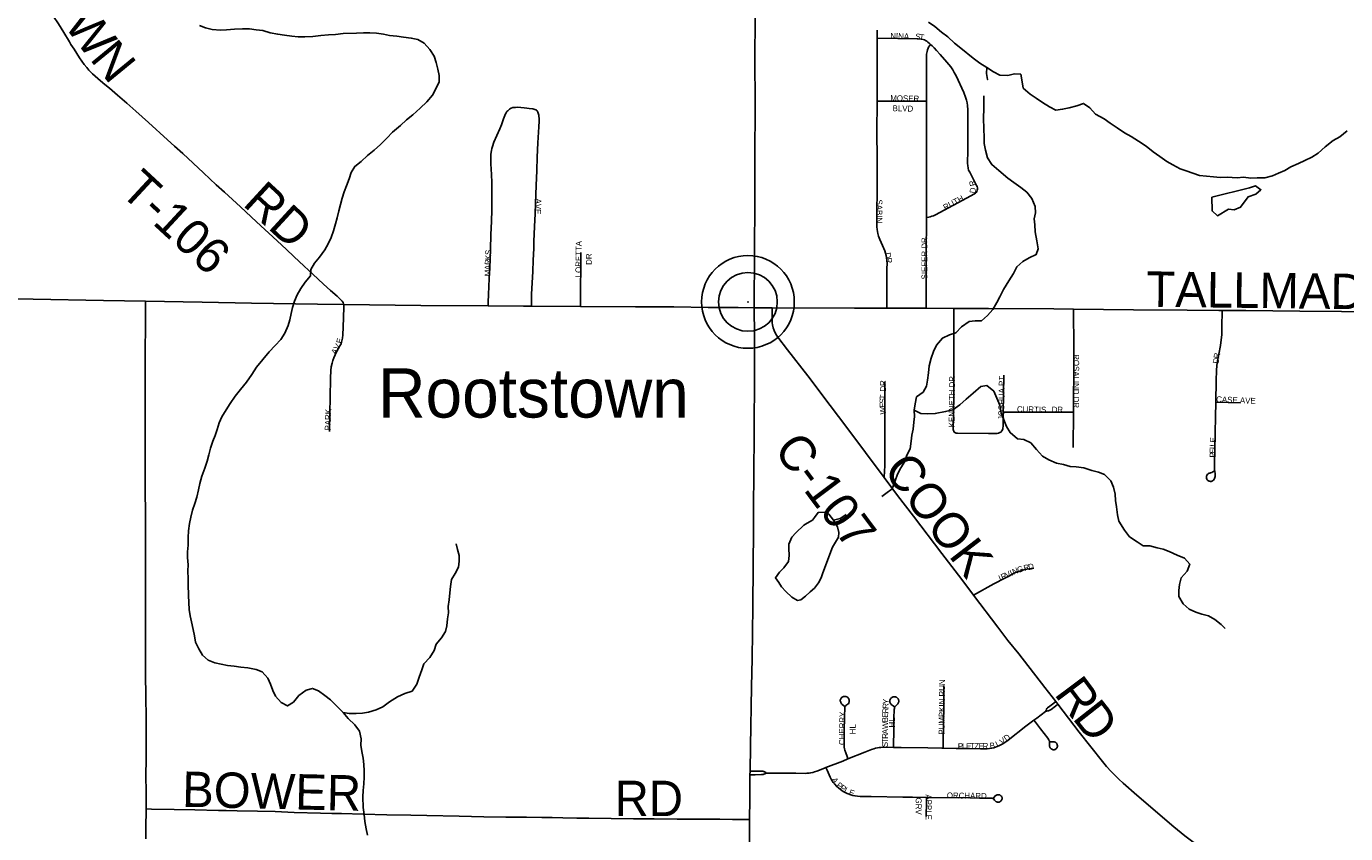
# Model space of a CAD drawing. Header units: feet. Extents: x 2113747 to 2516209, y 960708 to 1356798.
# Tile 92 of 206: x 2309021 to 2320205, y 1126942 to 1133783. Entities that reach past the tile are written whole.
import ezdxf

# ---------------------------------------------------------------- set-up
doc = ezdxf.new("R2010")
doc.units = ezdxf.units.FT
doc.header["$LTSCALE"] = 50
doc.header["$MEASUREMENT"] = 0
for name, color, linetype in [('0_Xref', 7, 'Continuous'), ('GM_X_County_Road', 3, 'Continuous'), ('GM_X_County_Road_Text', 3, 'Continuous'), ('GM_X_Minor_Lake', 5, 'Continuous'), ('GM_X_Minor_River', 5, 'Continuous'), ('GM_X_State_Route', 1, 'Continuous'), ('GM_X_Township_Road', 4, 'Continuous'), ('GM_X_Township_Road_Text', 4, 'Continuous'), ('GM_X_Township_Subdivision', 4, 'Continuous'), ('GM_X_Township_Subdivision_Text', 4, 'Continuous'), ('GM_X_Unincorporated', 1, 'Continuous'), ('GM_X_Unincorporated_Location', 2, 'Continuous'), ('GM_X_Unincorporated_Text', 251, 'Continuous')]:
    doc.layers.add(name, color=color, linetype=linetype)
doc.styles.add('Styledgn030', font='dgn030.shx')

# ---------------------------------------------------------------- blocks, each defined once
blk = doc.blocks.new('Unicorp14')
at = {"layer": 'GM_X_Unincorporated'}
for radius in [393, 249]:
    blk.add_circle((0, 0), radius, dxfattribs=at)
blk = doc.blocks.new('POR')
at = {"layer": 'GM_X_County_Road', "flags": 128}
for points in [[(2307600, 1131495), (2308019, 1131487), (2308236, 1131485), (2309078, 1131470), (2309675, 1131459), (2310030, 1131454)], [(2310030, 1131454), (2310511, 1131446), (2310928, 1131437), (2311488, 1131429), (2311712, 1131426)], [(2311712, 1131426), (2312366, 1131417), (2312935, 1131414)], [(2312935, 1131414), (2313235, 1131412), (2313303, 1131412)], [(2313303, 1131412), (2313719, 1131410)], [(2313719, 1131410), (2314186, 1131407)], [(2314186, 1131407), (2314510, 1131405), (2314801, 1131402), (2314969, 1131401)], [(2314969, 1131401), (2315054, 1131401), (2315192, 1131399)], [(2315192, 1131399), (2315342, 1131398), (2315343, 1131398)], [(2315343, 1131398), (2315342, 1131321), (2315344, 1131272), (2315346, 1131253), (2315352, 1131228), (2315359, 1131206), (2315368, 1131186), (2315379, 1131167), (2315392, 1131149), (2315474, 1131042), (2315645, 1130822), (2315834, 1130570), (2315975, 1130384), (2316293, 1129961)], [(2315343, 1131398), (2316042, 1131395), (2316314, 1131394)], [(2316314, 1131394), (2316650, 1131394)], [(2316650, 1131394), (2316884, 1131393)], [(2316884, 1131393), (2317177, 1131392), (2317732, 1131388), (2317897, 1131387)], [(2317897, 1131387), (2318406, 1131382), (2318862, 1131378), (2319131, 1131376), (2319158, 1131376)], [(2319158, 1131376), (2319358, 1131374), (2319818, 1131369), (2320169, 1131367), (2320552, 1131362), (2320772, 1131359), (2320828, 1131359)], [(2316293, 1129961), (2316406, 1129808), (2316541, 1129631), (2316783, 1129316), (2316950, 1129095), (2317051, 1128963)], [(2317051, 1128963), (2317255, 1128692), (2317342, 1128579), (2317435, 1128465), (2317656, 1128180), (2317748, 1128060)], [(2317748, 1128060), (2317765, 1128038)], [(2317765, 1128038), (2317946, 1127802), (2318143, 1127553), (2318179, 1127510), (2318216, 1127469), (2318262, 1127422), (2318283, 1127402), (2318320, 1127370), (2318436, 1127268), (2318748, 1127000), (2318842, 1126923), (2318997, 1126807), (2319167, 1126684), (2319236, 1126635), (2319466, 1126491), (2319520, 1126459), (2319659, 1126373), (2319811, 1126282), (2320166, 1126069), (2320439, 1125905), (2320827, 1125672), (2320987, 1125575), (2321133, 1125487), (2321247, 1125419)]]:
    blk.add_lwpolyline(points, dxfattribs=at)
at = {"layer": 'GM_X_Minor_Lake'}
for p, q in [((2319389, 1132415), (2319072, 1132337)), ((2315772, 1129151), (2315854, 1129370))]:
    blk.add_line(p, q, dxfattribs=at)
at = {"layer": 'GM_X_Minor_Lake', "flags": 128}
for points in [[(2319072, 1132337), (2319073, 1132219), (2319120, 1132179), (2319213, 1132234), (2319261, 1132229), (2319315, 1132252), (2319378, 1132339), (2319445, 1132360), (2319487, 1132398), (2319442, 1132432), (2319389, 1132415)], [(2315854, 1129370), (2315873, 1129399), (2315905, 1129453), (2315908, 1129495), (2315898, 1129541), (2315863, 1129599), (2315824, 1129649), (2315790, 1129666), (2315732, 1129662), (2315703, 1129621), (2315685, 1129597), (2315639, 1129572), (2315613, 1129556), (2315544, 1129491), (2315511, 1129454), (2315485, 1129396), (2315484, 1129358), (2315488, 1129298), (2315483, 1129249), (2315442, 1129193), (2315406, 1129158), (2315371, 1129110), (2315399, 1129070), (2315422, 1129034), (2315458, 1128994), (2315509, 1128945), (2315559, 1128918), (2315587, 1128924), (2315625, 1128954), (2315666, 1128991), (2315702, 1129022), (2315737, 1129068), (2315759, 1129109), (2315772, 1129151)]]:
    blk.add_lwpolyline(points, dxfattribs=at)
at = {"layer": 'GM_X_Minor_River', "flags": 128}
for points in [[(2316670, 1133819), (2316721, 1133782), (2316779, 1133734), (2316832, 1133695), (2316890, 1133641), (2316943, 1133598), (2317048, 1133515), (2317104, 1133471), (2317163, 1133434), (2317219, 1133399), (2317273, 1133369), (2317341, 1133368), (2317397, 1133381), (2317451, 1133378), (2317464, 1133312), (2317471, 1133261), (2317531, 1133208), (2317582, 1133175), (2317634, 1133139), (2317695, 1133100), (2317747, 1133072), (2317805, 1133081), (2317861, 1133094), (2317925, 1133111), (2317984, 1133130), (2318037, 1133092), (2318083, 1133038), (2318158, 1132999), (2318210, 1132964), (2318267, 1132924), (2318331, 1132881), (2318388, 1132850), (2318448, 1132810), (2318513, 1132767), (2318573, 1132720), (2318630, 1132680), (2318688, 1132637), (2318740, 1132609)], [(2310487, 1133790), (2310538, 1133772), (2310596, 1133756), (2310666, 1133750), (2310718, 1133753), (2310786, 1133759), (2310852, 1133763), (2310912, 1133763), (2310968, 1133755), (2311026, 1133747), (2311088, 1133729), (2311152, 1133717), (2311208, 1133708), (2311270, 1133700), (2311324, 1133694), (2311380, 1133694), (2311450, 1133698), (2311518, 1133706), (2311582, 1133712), (2311640, 1133714), (2311706, 1133723), (2311818, 1133727), (2311880, 1133729), (2311932, 1133729), (2311988, 1133725), (2312048, 1133717), (2312098, 1133707), (2312162, 1133700), (2312218, 1133692), (2312284, 1133684), (2312340, 1133672), (2312394, 1133642), (2312442, 1133588), (2312478, 1133532), (2312496, 1133476), (2312508, 1133422), (2312519, 1133366), (2312519, 1133312), (2312493, 1133253), (2312463, 1133199), (2312415, 1133145), (2312359, 1133089), (2312297, 1133035), (2312243, 1132990), (2312191, 1132944), (2312124, 1132888), (2312076, 1132836), (2312022, 1132781), (2311968, 1132735), (2311912, 1132689), (2311860, 1132639), (2311806, 1132597), (2311774, 1132544), (2311756, 1132490), (2311736, 1132432), (2311715, 1132380), (2311699, 1132326), (2311685, 1132274), (2311671, 1132219), (2311655, 1132161), (2311641, 1132109), (2311623, 1132051), (2311605, 1131995), (2311580, 1131939), (2311552, 1131889), (2311506, 1131828), (2311464, 1131776), (2311432, 1131724), (2311430, 1131668), (2311384, 1131614), (2311348, 1131563), (2311316, 1131509), (2311293, 1131455), (2311277, 1131401), (2311265, 1131349), (2311255, 1131297), (2311241, 1131247), (2311213, 1131184), (2311177, 1131130)], [(2317163, 1133434), (2317161, 1133384), (2317170, 1133332), (2317170, 1133334)], [(2318740, 1132609), (2318803, 1132576), (2318853, 1132559), (2318909, 1132539), (2318967, 1132520), (2319026, 1132513), (2319086, 1132508), (2319140, 1132502), (2319202, 1132505), (2319284, 1132500), (2319338, 1132505), (2319402, 1132497), (2319454, 1132500), (2319520, 1132501), (2319585, 1132516), (2319637, 1132540), (2319689, 1132561), (2319741, 1132592), (2319804, 1132621), (2319860, 1132646), (2319918, 1132674), (2319971, 1132709), (2320032, 1132762), (2320098, 1132817), (2320155, 1132848), (2320217, 1132897)], [(2317138, 1133195), (2317138, 1133139), (2317137, 1133077), (2317136, 1133017), (2317137, 1132904), (2317140, 1132852), (2317140, 1132792), (2317153, 1132734), (2317168, 1132670), (2317205, 1132612), (2317265, 1132561), (2317342, 1132498), (2317392, 1132460), (2317451, 1132419), (2317501, 1132377), (2317546, 1132324), (2317573, 1132256), (2317575, 1132204), (2317564, 1132152), (2317571, 1132101), (2317573, 1132043), (2317588, 1131965), (2317599, 1131899), (2317582, 1131849), (2317522, 1131822), (2317468, 1131791), (2317417, 1131745), (2317388, 1131690), (2317350, 1131627), (2317305, 1131553), (2317274, 1131492), (2317249, 1131442), (2317213, 1131385), (2317170, 1131332), (2317118, 1131288), (2317064, 1131287), (2317013, 1131282), (2316949, 1131237), (2316900, 1131185), (2316846, 1131168), (2316786, 1131141), (2316737, 1131082), (2316710, 1131028), (2316690, 1130971), (2316675, 1130905), (2316670, 1130847), (2316661, 1130786), (2316653, 1130734), (2316622, 1130682), (2316568, 1130643), (2316555, 1130585), (2316548, 1130530), (2316550, 1130478), (2316543, 1130428), (2316540, 1130370), (2316528, 1130320), (2316523, 1130267), (2316514, 1130203), (2316486, 1130148), (2316469, 1130096), (2316435, 1130042), (2316406, 1129987), (2316385, 1129933), (2316360, 1129864), (2316308, 1129823), (2316274, 1129799)], [(2311177, 1131130), (2311131, 1131080), (2311079, 1131024), (2311024, 1130961), (2310972, 1130895), (2310932, 1130833), (2310888, 1130769), (2310836, 1130707), (2310790, 1130650), (2310748, 1130588), (2310714, 1130532), (2310679, 1130474), (2310655, 1130422), (2310639, 1130367), (2310621, 1130317), (2310601, 1130267), (2310583, 1130209), (2310567, 1130151), (2310553, 1130097), (2310533, 1130039), (2310508, 1129970), (2310492, 1129908), (2310480, 1129856), (2310466, 1129792), (2310448, 1129740), (2310428, 1129682), (2310414, 1129625), (2310404, 1129571), (2310395, 1129507), (2310393, 1129451), (2310393, 1129387), (2310387, 1129331), (2310387, 1129281), (2310391, 1129221), (2310389, 1129168), (2310391, 1129102), (2310392, 1129052), (2310394, 1128960), (2310402, 1128840), (2310410, 1128788), (2310420, 1128738), (2310434, 1128671), (2310446, 1128617), (2310455, 1128563), (2310483, 1128507), (2310513, 1128453), (2310563, 1128411), (2310617, 1128389), (2310673, 1128377), (2310725, 1128367), (2310781, 1128360), (2310839, 1128352), (2310899, 1128346), (2310969, 1128334), (2311019, 1128312), (2311069, 1128260), (2311089, 1128208), (2311110, 1128156), (2311134, 1128106), (2311182, 1128054), (2311234, 1128024), (2311286, 1128056), (2311330, 1128112), (2311392, 1128157), (2311446, 1128173), (2311496, 1128151), (2311550, 1128113), (2311600, 1128075), (2311706, 1127969), (2311750, 1127917), (2311804, 1127863), (2311846, 1127811), (2311858, 1127745), (2311857, 1127691), (2311865, 1127638), (2311875, 1127582), (2311881, 1127528), (2311885, 1127474), (2311883, 1127420), (2311881, 1127364), (2311877, 1127306), (2311874, 1127254), (2311876, 1127162), (2311884, 1127103), (2311890, 1127045), (2311902, 1126981), (2311912, 1126929)], [(2316548, 1130530), (2316604, 1130501), (2316662, 1130500), (2316726, 1130502), (2316814, 1130518), (2316876, 1130532), (2316935, 1130575), (2316988, 1130624), (2317048, 1130675), (2317111, 1130732), (2317163, 1130739), (2317222, 1130691), (2317248, 1130633), (2317273, 1130572), (2317284, 1130505), (2317306, 1130450), (2317329, 1130392), (2317360, 1130340), (2317424, 1130289), (2317478, 1130281), (2317535, 1130254), (2317585, 1130196), (2317636, 1130141), (2317689, 1130109), (2317753, 1130082), (2317813, 1130069), (2317871, 1130054), (2317921, 1130050), (2317985, 1130041), (2318054, 1130020), (2318110, 1130004), (2318160, 1129985), (2318215, 1129933), (2318237, 1129878), (2318252, 1129818), (2318255, 1129766), (2318261, 1129711), (2318272, 1129643), (2318283, 1129591), (2318330, 1129514), (2318374, 1129456), (2318437, 1129415), (2318489, 1129381), (2318545, 1129380), (2318607, 1129365), (2318659, 1129353), (2318710, 1129334), (2318776, 1129301), (2318838, 1129277), (2318883, 1129224), (2318862, 1129167), (2318810, 1129109), (2318797, 1129054), (2318792, 1129002), (2318790, 1128950), (2318827, 1128888), (2318878, 1128845), (2318934, 1128819), (2318986, 1128802), (2319042, 1128787), (2319097, 1128757), (2319151, 1128714), (2319183, 1128680)], [(2315972, 1129647), (2315921, 1129612), (2315864, 1129597)], [(2311706, 1127969), (2311758, 1127961), (2311816, 1127959), (2311870, 1127963), (2311922, 1127971), (2311986, 1127991), (2312044, 1128016), (2312100, 1128058), (2312166, 1128100), (2312230, 1128128), (2312290, 1128150), (2312332, 1128209), (2312351, 1128269), (2312373, 1128329), (2312389, 1128381), (2312441, 1128435), (2312477, 1128494), (2312495, 1128548), (2312541, 1128600), (2312575, 1128654), (2312585, 1128704), (2312592, 1128762), (2312598, 1128814), (2312596, 1128867), (2312606, 1128923), (2312612, 1128983), (2312616, 1129035), (2312624, 1129095), (2312656, 1129145), (2312683, 1129199), (2312689, 1129250), (2312689, 1129300), (2312677, 1129350), (2312665, 1129398)]]:
    blk.add_lwpolyline(points, dxfattribs=at)
at = {"layer": 'GM_X_State_Route', "flags": 128}
for points in [[(2315192, 1131399), (2315193, 1131873), (2315195, 1132297), (2315196, 1132645), (2315198, 1133140), (2315197, 1133498), (2315198, 1133859), (2315198, 1133925), (2315194, 1134024), (2315187, 1134151), (2315178, 1134388)], [(2315186, 1129753), (2315187, 1129945), (2315193, 1130805), (2315193, 1131163), (2315192, 1131399)], [(2315125, 1123897), (2315126, 1123966), (2315129, 1124227), (2315129, 1124568), (2315133, 1124854), (2315138, 1125251), (2315142, 1125654), (2315145, 1126031), (2315150, 1126697), (2315152, 1127062), (2315154, 1127235), (2315155, 1127422), (2315155, 1127440), (2315156, 1127472), (2315159, 1127684), (2315169, 1128186), (2315173, 1128426), (2315178, 1128866), (2315183, 1129207), (2315184, 1129515), (2315186, 1129753)]]:
    blk.add_lwpolyline(points, dxfattribs=at)
at = {"layer": 'GM_X_Township_Road', "flags": 128}
for points in [[(2309398, 1133631), (2309385, 1133652), (2309337, 1133731), (2309292, 1133805), (2309252, 1133868), (2309234, 1133895)], [(2311712, 1131426), (2311709, 1131433), (2311705, 1131442), (2311698, 1131453), (2311689, 1131463), (2311655, 1131496), (2311599, 1131546), (2311540, 1131599), (2311448, 1131683), (2311376, 1131751), (2311288, 1131833), (2311225, 1131891), (2311146, 1131965), (2310971, 1132128), (2310836, 1132253), (2310701, 1132377), (2310630, 1132441), (2310522, 1132542), (2310347, 1132705), (2310276, 1132769), (2310218, 1132822), (2310056, 1132970), (2309950, 1133064), (2309871, 1133132), (2309792, 1133201), (2309725, 1133259), (2309686, 1133291), (2309649, 1133321), (2309604, 1133360), (2309581, 1133382), (2309551, 1133411), (2309532, 1133434), (2309512, 1133461), (2309472, 1133518), (2309425, 1133589), (2309398, 1133631)], [(2310029, 1129907), (2310028, 1129988), (2310028, 1130106), (2310028, 1130290), (2310028, 1130428), (2310028, 1130700), (2310028, 1130822), (2310029, 1130904), (2310029, 1131024), (2310030, 1131251), (2310030, 1131333), (2310030, 1131429), (2310030, 1131454)], [(2310030, 1129384), (2310030, 1129447), (2310030, 1129658), (2310029, 1129847), (2310029, 1129907)], [(2310035, 1127653), (2310036, 1127714), (2310035, 1127927), (2310034, 1128101), (2310032, 1128295), (2310031, 1128512), (2310030, 1128695), (2310030, 1128814), (2310030, 1128918), (2310030, 1129056), (2310030, 1129164), (2310030, 1129302), (2310030, 1129384)], [(2310036, 1127151), (2310035, 1127244), (2310035, 1127324), (2310034, 1127403), (2310035, 1127603), (2310035, 1127653)], [(2310033, 1126897), (2310034, 1127008), (2310036, 1127130), (2310036, 1127151)], [(2310036, 1127151), (2310082, 1127150), (2310275, 1127146), (2310449, 1127142), (2310649, 1127138), (2310715, 1127137), (2310808, 1127136), (2310979, 1127132), (2311129, 1127129), (2311291, 1127122), (2311514, 1127116), (2311611, 1127113), (2311692, 1127111), (2311877, 1127107), (2312077, 1127102), (2312280, 1127099), (2312415, 1127095), (2312689, 1127089), (2312900, 1127085), (2313084, 1127081), (2313182, 1127080), (2313260, 1127080), (2313390, 1127078), (2313479, 1127077), (2313568, 1127076), (2313688, 1127074), (2313789, 1127073), (2313977, 1127070), (2314167, 1127067), (2314344, 1127068), (2314537, 1127065), (2314686, 1127064), (2314802, 1127064), (2314899, 1127063), (2315007, 1127062), (2315085, 1127062), (2315138, 1127062), (2315152, 1127062)]]:
    blk.add_lwpolyline(points, dxfattribs=at)
at = {"layer": 'GM_X_Township_Subdivision', "flags": 128}
for points in [[(2316233, 1133682), (2316233, 1133750)], [(2316234, 1133150), (2316234, 1133513), (2316233, 1133682)], [(2316233, 1133682), (2316582, 1133677), (2316607, 1133676), (2316623, 1133673), (2316635, 1133669), (2316644, 1133664), (2316654, 1133658), (2316664, 1133650), (2316674, 1133641), (2316686, 1133631)], [(2316651, 1133149), (2316651, 1133394), (2316651, 1133513), (2316652, 1133549), (2316656, 1133569), (2316660, 1133585), (2316666, 1133599), (2316670, 1133608), (2316677, 1133619), (2316686, 1133631)], [(2316651, 1132163), (2316671, 1132166), (2316684, 1132170), (2316698, 1132174), (2316710, 1132178), (2316728, 1132186), (2316992, 1132326), (2317058, 1132363), (2317067, 1132369), (2317072, 1132375), (2317078, 1132384), (2317082, 1132394), (2317084, 1132405), (2317083, 1132415), (2317080, 1132426), (2317076, 1132434), (2317018, 1132547), (2317009, 1132566), (2317005, 1132581), (2317001, 1132603), (2317000, 1132622), (2317001, 1132734), (2317001, 1133076), (2317000, 1133112), (2316997, 1133135), (2316992, 1133158), (2316983, 1133184), (2316967, 1133223), (2316902, 1133363), (2316887, 1133393), (2316874, 1133415), (2316857, 1133440), (2316825, 1133479), (2316768, 1133546), (2316737, 1133580), (2316717, 1133601), (2316699, 1133619), (2316686, 1133631)], [(2312935, 1131414), (2312936, 1131444), (2312939, 1131515), (2312941, 1131575), (2312944, 1131650), (2312949, 1131735), (2312954, 1131896), (2312958, 1132016), (2312964, 1132131), (2312966, 1132226), (2312967, 1132348), (2312966, 1132460), (2312964, 1132527), (2312961, 1132574), (2312959, 1132619), (2312957, 1132664), (2312957, 1132681), (2312958, 1132697), (2312960, 1132717), (2312963, 1132732), (2312967, 1132749), (2312971, 1132766), (2312985, 1132803), (2313034, 1132914), (2313049, 1132950), (2313066, 1133000), (2313077, 1133029), (2313083, 1133042), (2313087, 1133050), (2313094, 1133061), (2313101, 1133068), (2313110, 1133077), (2313116, 1133082), (2313125, 1133088), (2313132, 1133091), (2313145, 1133095), (2313155, 1133096), (2313166, 1133097), (2313183, 1133098), (2313213, 1133096), (2313241, 1133093), (2313263, 1133091), (2313284, 1133088), (2313313, 1133084), (2313324, 1133081), (2313331, 1133078), (2313339, 1133075), (2313345, 1133072), (2313350, 1133067), (2313354, 1133061), (2313357, 1133056), (2313360, 1133049), (2313363, 1133040), (2313365, 1133030), (2313366, 1133022), (2313367, 1133002), (2313367, 1132979), (2313365, 1132931), (2313358, 1132795), (2313352, 1132674), (2313349, 1132561), (2313342, 1132435), (2313336, 1132283), (2313333, 1132195), (2313329, 1132087), (2313323, 1131959), (2313322, 1131901), (2313318, 1131803), (2313313, 1131705), (2313304, 1131514), (2313303, 1131433), (2313303, 1131412)], [(2316316, 1131732), (2316317, 1131773), (2316315, 1131799), (2316313, 1131821), (2316310, 1131840), (2316305, 1131862), (2316298, 1131880), (2316278, 1131925), (2316256, 1131976), (2316245, 1132004), (2316239, 1132027), (2316236, 1132045), (2316234, 1132063), (2316232, 1132085), (2316231, 1132105), (2316234, 1132495), (2316234, 1132666), (2316232, 1132885), (2316234, 1133150)], [(2316234, 1133150), (2316651, 1133149)], [(2316651, 1132163), (2316652, 1132405), (2316651, 1133014), (2316651, 1133149)], [(2316650, 1131394), (2316650, 1131841), (2316651, 1132163)], [(2313719, 1131410), (2313719, 1131427), (2313719, 1131518), (2313719, 1131609), (2313720, 1131694), (2313720, 1131817), (2313720, 1131867)], [(2316314, 1131394), (2316316, 1131732)], [(2311590, 1130351), (2311593, 1130508), (2311595, 1130637), (2311598, 1130803), (2311602, 1130867), (2311606, 1130898), (2311612, 1130929), (2311618, 1130952), (2311627, 1130975), (2311639, 1130999), (2311651, 1131025), (2311679, 1131075), (2311688, 1131094), (2311693, 1131107), (2311696, 1131118), (2311700, 1131142), (2311703, 1131169), (2311707, 1131234), (2311711, 1131402), (2311712, 1131426)], [(2316885, 1130345), (2316882, 1130352), (2316880, 1130358), (2316878, 1130367), (2316877, 1130374), (2316882, 1130680), (2316884, 1131073), (2316884, 1131393)], [(2317899, 1130514), (2317900, 1130960), (2317900, 1131052), (2317897, 1131387)], [(2319104, 1130599), (2319108, 1130782), (2319111, 1130867), (2319114, 1130909), (2319119, 1130948), (2319130, 1131006), (2319145, 1131080), (2319151, 1131128), (2319154, 1131168), (2319156, 1131234), (2319158, 1131376)], [(2317303, 1130515), (2317306, 1130828)], [(2316298, 1130536), (2316298, 1130623), (2316299, 1130768)], [(2319092, 1130017), (2319086, 1130012), (2319078, 1130007), (2319070, 1130003), (2319060, 1130000), (2319053, 1129998), (2319048, 1129997), (2319042, 1129994), (2319036, 1129989), (2319031, 1129984), (2319027, 1129977), (2319025, 1129970), (2319024, 1129962), (2319025, 1129955), (2319028, 1129947), (2319032, 1129941), (2319037, 1129935), (2319043, 1129931), (2319048, 1129929), (2319054, 1129928), (2319060, 1129927), (2319065, 1129927), (2319070, 1129929), (2319075, 1129931), (2319079, 1129933), (2319085, 1129938), (2319090, 1129945), (2319094, 1129951), (2319097, 1129959), (2319098, 1129967), (2319099, 1129974), (2319099, 1129981), (2319098, 1129995), (2319093, 1130027), (2319092, 1130043), (2319092, 1130060), (2319096, 1130214), (2319104, 1130599)], [(2319104, 1130599), (2319314, 1130592)], [(2316293, 1129961), (2316297, 1130017), (2316299, 1130055), (2316299, 1130081), (2316299, 1130398), (2316299, 1130437), (2316298, 1130536)], [(2317281, 1130344), (2317290, 1130355), (2317295, 1130363), (2317298, 1130371), (2317300, 1130381), (2317301, 1130392), (2317303, 1130515)], [(2317303, 1130515), (2317899, 1130514)], [(2317895, 1130213), (2317899, 1130514)], [(2316885, 1130345), (2316892, 1130341), (2316902, 1130337), (2316914, 1130336), (2317178, 1130333), (2317233, 1130332), (2317243, 1130332), (2317251, 1130333), (2317263, 1130336), (2317272, 1130340), (2317281, 1130344)], [(2317051, 1128963), (2317223, 1129058), (2317316, 1129108), (2317349, 1129125), (2317395, 1129148), (2317421, 1129159), (2317433, 1129163), (2317443, 1129167), (2317456, 1129171), (2317487, 1129179), (2317520, 1129186), (2317539, 1129189), (2317550, 1129190), (2317563, 1129191)], [(2316794, 1127666), (2316794, 1127712), (2316798, 1128028), (2316800, 1128198)], [(2315985, 1127575), (2315979, 1127594), (2315967, 1127626), (2315960, 1127648), (2315957, 1127661), (2315955, 1127673), (2315954, 1127694), (2315954, 1127722), (2315953, 1127815), (2315956, 1127933), (2315958, 1128008), (2315959, 1128013), (2315960, 1128018), (2315961, 1128020), (2315962, 1128022), (2315967, 1128026), (2315971, 1128029), (2315977, 1128033), (2315983, 1128038), (2315989, 1128043), (2315992, 1128048), (2315993, 1128052), (2315995, 1128056), (2315996, 1128061), (2315996, 1128066), (2315996, 1128071), (2315995, 1128076), (2315994, 1128081), (2315992, 1128086), (2315989, 1128090), (2315986, 1128093), (2315982, 1128097), (2315979, 1128100), (2315974, 1128102), (2315970, 1128104), (2315965, 1128105), (2315960, 1128105), (2315955, 1128105), (2315950, 1128105), (2315945, 1128103), (2315941, 1128101), (2315937, 1128099), (2315933, 1128096), (2315929, 1128092), (2315927, 1128088), (2315924, 1128084), (2315922, 1128079), (2315921, 1128074), (2315921, 1128070), (2315921, 1128065), (2315922, 1128060), (2315924, 1128055), (2315926, 1128051), (2315928, 1128047), (2315932, 1128042), (2315937, 1128037), (2315960, 1128020)], [(2316372, 1127672), (2316373, 1127718), (2316375, 1127787), (2316376, 1127921), (2316378, 1127993), (2316379, 1128003), (2316379, 1128007), (2316381, 1128011), (2316383, 1128015), (2316388, 1128021), (2316397, 1128029), (2316405, 1128038), (2316409, 1128042), (2316412, 1128046), (2316414, 1128050), (2316415, 1128055), (2316416, 1128059), (2316416, 1128064), (2316416, 1128069), (2316415, 1128074), (2316413, 1128079), (2316411, 1128083), (2316408, 1128087), (2316405, 1128091), (2316401, 1128094), (2316397, 1128097), (2316393, 1128099), (2316389, 1128101), (2316383, 1128102), (2316378, 1128102), (2316373, 1128101), (2316369, 1128100), (2316364, 1128098), (2316360, 1128096), (2316356, 1128094), (2316351, 1128090), (2316349, 1128087), (2316346, 1128083), (2316344, 1128078), (2316342, 1128074), (2316341, 1128069), (2316341, 1128064), (2316341, 1128059), (2316342, 1128055), (2316344, 1128049), (2316346, 1128045), (2316349, 1128041), (2316353, 1128036), (2316360, 1128030), (2316369, 1128024), (2316381, 1128016)], [(2317661, 1127978), (2317665, 1127986), (2317669, 1127996), (2317673, 1128002), (2317677, 1128007), (2317698, 1128023), (2317730, 1128047), (2317748, 1128060)], [(2317661, 1127978), (2317679, 1127981), (2317686, 1127983), (2317696, 1127987), (2317708, 1127995), (2317744, 1128022), (2317765, 1128038)], [(2317563, 1127903), (2317588, 1127921), (2317661, 1127978)], [(2316794, 1127666), (2316903, 1127663), (2317017, 1127662), (2317109, 1127661), (2317148, 1127661), (2317167, 1127661), (2317187, 1127664), (2317205, 1127666), (2317222, 1127670), (2317237, 1127675), (2317251, 1127680), (2317265, 1127685), (2317275, 1127690), (2317293, 1127700), (2317307, 1127709), (2317344, 1127735), (2317494, 1127851), (2317563, 1127903)], [(2317697, 1127719), (2317711, 1127720), (2317718, 1127720), (2317725, 1127720), (2317731, 1127720), (2317737, 1127719), (2317740, 1127717), (2317744, 1127716), (2317748, 1127714), (2317752, 1127711), (2317755, 1127707), (2317757, 1127703), (2317759, 1127698), (2317760, 1127693), (2317761, 1127685), (2317761, 1127679), (2317760, 1127673), (2317758, 1127669), (2317755, 1127665), (2317752, 1127662), (2317748, 1127658), (2317743, 1127656), (2317739, 1127654), (2317734, 1127653), (2317729, 1127653), (2317725, 1127653), (2317720, 1127655), (2317713, 1127657), (2317708, 1127661), (2317705, 1127664), (2317701, 1127668), (2317698, 1127673), (2317696, 1127677), (2317695, 1127681), (2317694, 1127686), (2317693, 1127703), (2317694, 1127714), (2317694, 1127722), (2317693, 1127729), (2317690, 1127735), (2317687, 1127741), (2317679, 1127751), (2317619, 1127830), (2317576, 1127886), (2317563, 1127903)], [(2315799, 1127501), (2315941, 1127557), (2315985, 1127575)], [(2315985, 1127575), (2316130, 1127633), (2316185, 1127654), (2316204, 1127661), (2316220, 1127665), (2316236, 1127668), (2316251, 1127671), (2316265, 1127672), (2316283, 1127673), (2316372, 1127672)], [(2316372, 1127672), (2316437, 1127671), (2316663, 1127669), (2316781, 1127667), (2316794, 1127666)], [(2315156, 1127472), (2315200, 1127471), (2315257, 1127471), (2315264, 1127470), (2315270, 1127469), (2315275, 1127467), (2315279, 1127465), (2315284, 1127463), (2315289, 1127459), (2315294, 1127455)], [(2315294, 1127455), (2315320, 1127455), (2315403, 1127455), (2315543, 1127453), (2315624, 1127452), (2315638, 1127453), (2315655, 1127454), (2315670, 1127457), (2315687, 1127460), (2315703, 1127465), (2315721, 1127471), (2315786, 1127495), (2315799, 1127501)], [(2315799, 1127501), (2315809, 1127479), (2315835, 1127420), (2315843, 1127404), (2315851, 1127390), (2315861, 1127376), (2315871, 1127364), (2315892, 1127342), (2315906, 1127330), (2315922, 1127316), (2315934, 1127308), (2315946, 1127300), (2315961, 1127291), (2315978, 1127283), (2315996, 1127275), (2316010, 1127270), (2316026, 1127265), (2316046, 1127261), (2316066, 1127258), (2316089, 1127257), (2316110, 1127256), (2316182, 1127255), (2316451, 1127251), (2316533, 1127250), (2316653, 1127248)], [(2315155, 1127440), (2315200, 1127441), (2315253, 1127443), (2315260, 1127443), (2315267, 1127444), (2315274, 1127445), (2315281, 1127448), (2315287, 1127451), (2315294, 1127455)], [(2316650, 1127088), (2316652, 1127209), (2316653, 1127248)], [(2316653, 1127248), (2316667, 1127248), (2317022, 1127244), (2317101, 1127243), (2317180, 1127243), (2317202, 1127242), (2317208, 1127241), (2317214, 1127240), (2317219, 1127238), (2317222, 1127235), (2317228, 1127226), (2317232, 1127221), (2317237, 1127216), (2317242, 1127212), (2317248, 1127210), (2317253, 1127209), (2317258, 1127208), (2317263, 1127208), (2317267, 1127209), (2317272, 1127211), (2317276, 1127213), (2317280, 1127216), (2317284, 1127219), (2317287, 1127224), (2317290, 1127227), (2317291, 1127232), (2317292, 1127237), (2317293, 1127242), (2317292, 1127247), (2317291, 1127251), (2317289, 1127256), (2317286, 1127260), (2317283, 1127263), (2317279, 1127266), (2317274, 1127269), (2317270, 1127270), (2317265, 1127271), (2317260, 1127271), (2317256, 1127271), (2317251, 1127270), (2317245, 1127268), (2317240, 1127265), (2317235, 1127261), (2317227, 1127253), (2317217, 1127240)]]:
    blk.add_lwpolyline(points, dxfattribs=at)
at = {"layer": 'GM_X_Unincorporated_Location'}
blk.add_point((2315138, 1131448), dxfattribs=at)
at = {"color": 7, "linetype": 'Continuous', "lineweight": 0}
blk.add_blockref('Unicorp14', (2315138, 1131448), dxfattribs=at)
at = {"layer": 'GM_X_County_Road_Text', "char_height": 300, "attachment_point": 7, "line_spacing_factor": 0.8, "style": 'Styledgn030'}
for s, insert, rotation in [('{\\Fdgn000|c0;\\C256;TALLMADGE}', (2318514, 1131403), 359.3344), ('{\\Fdgn000|c0;\\C256;C-107}', (2315346, 1130193), 306.815), ('{\\Fdgn000|c0;\\C256;COOK}', (2316274, 1130019), 307.4964), ('{\\Fdgn000|c0;\\C256;R}', (2317728, 1128125), 306.8004), ('{\\Fdgn000|c0;\\C256;D}', (2317882, 1127920), 308.1996)]:
    blk.add_mtext(s, dxfattribs=dict(at, insert=insert, rotation=rotation))
at = {"layer": 'GM_X_Township_Road_Text', "char_height": 300, "attachment_point": 7, "line_spacing_factor": 0.8, "style": 'Styledgn030'}
for s, insert, rotation in [('{\\Fdgn000|c0;\\C256;W}', (2309332, 1133797), 306.9706), ('{\\Fdgn000|c0;\\C256;N}', (2309552, 1133506), 309.3543), ('{\\Fdgn000|c0;\\C256;T-106}', (2309801, 1132369), 317.1633), ('{\\Fdgn000|c0;\\C256;RD}', (2310846, 1132272), 317.4299), ('{\\Fdgn000|c0;\\C256;BOWER}', (2310339, 1127165), 358.6696), ('{\\Fdgn000|c0;\\C256;RD}', (2314008, 1127090), 0)]:
    blk.add_mtext(s, dxfattribs=dict(at, insert=insert, rotation=rotation))
at = {"layer": 'GM_X_Township_Subdivision_Text', "char_height": 50, "attachment_point": 7, "line_spacing_factor": 0.8, "style": 'Styledgn030'}
for s, insert, rotation in [('{\\Fdgn000|c0;\\C256;NINA}', (2316344, 1133678), 358.3645), ('{\\Fdgn000|c0;\\C256;S}', (2316555, 1133673), 354.6374), ('{\\Fdgn000|c0;\\C256;T}', (2316588, 1133670), 351.3868), ('{\\Fdgn000|c0;\\C256;MOSER}', (2316344, 1133150), 358.8072), ('{\\Fdgn000|c0;\\C256;BLVD}', (2316364, 1133065), 358.4935), ('{\\Fdgn000|c0;\\C256;R}', (2317071, 1132436), 102.879), ('{\\Fdgn000|c0;\\C256;D}', (2317065, 1132365), 80.3364), ('{\\Fdgn000|c0;\\C256;AVE}', (2313337, 1132325), 268.0264), ('{\\Fdgn000|c0;\\C256;SABIN}', (2316227, 1132316), 270), ('{\\Fdgn000|c0;\\C256;RUTH}', (2316810, 1132222), 28.6146), ('{\\Fdgn000|c0;\\C256;LORETTA}', (2313725, 1131656), 89.0891), ('{\\Fdgn000|c0;\\C256;SIEFER DR}', (2316660, 1131639), 90), ('{\\Fdgn000|c0;\\C256;K}', (2312959, 1131800), 86.5232), ('{\\Fdgn000|c0;\\C256;S}', (2312961, 1131844), 86.5313), ('{\\Fdgn000|c0;\\C256;DR}', (2313814, 1131762), 90), ('{\\Fdgn000|c0;\\C256;D}', (2316298, 1131862), 280.5942), ('{\\Fdgn000|c0;\\C256;M}', (2312955, 1131665), 89.9089), ('{\\Fdgn000|c0;\\C256;A}', (2312955, 1131717), 88.0326), ('{\\Fdgn000|c0;\\C256;R}', (2312956, 1131760), 86.5979), ('{\\Fdgn000|c0;\\C256;R}', (2316306, 1131820), 277.3058), ('{\\Fdgn000|c0;\\C256;A}', (2311643, 1130997), 59.591), ('{\\Fdgn000|c0;\\C256;V}', (2311665, 1131036), 59.9606), ('{\\Fdgn000|c0;\\C256;E}', (2311695, 1131092), 76.0336), ('{\\Fdgn000|c0;\\C256;ROSALIND DR}', (2317895, 1131005), 270), ('{\\Fdgn000|c0;\\C256;D}', (2319128, 1130923), 83.8915), ('{\\Fdgn000|c0;\\C256;R}', (2319133, 1130964), 78.6329), ('{\\Fdgn000|c0;\\C256;DR}', (2316308, 1130688), 90), ('{\\Fdgn000|c0;\\C256;KENNETH DR}', (2316889, 1130385), 89.3493), ('{\\Fdgn000|c0;\\C256;JOSHUA PT}', (2317311, 1130446), 89.2166), ('{\\Fdgn000|c0;\\C256;S}', (2316305, 1130587), 90.683), ('{\\Fdgn000|c0;\\C256;T}', (2316304, 1130619), 85.2953), ('{\\Fdgn000|c0;\\C256;CASE AVE}', (2319107, 1130598), 357.4377), ('{\\Fdgn000|c0;\\C256;PARK}', (2311600, 1130358), 88.4528), ('{\\Fdgn000|c0;\\C256;E}', (2316306, 1130552), 91.8582), ('{\\Fdgn000|c0;\\C256;W}', (2316308, 1130495), 91.8834), ('{\\Fdgn000|c0;\\C256;CURTIS}', (2317418, 1130514), 358.827), ('{\\Fdgn000|c0;\\C256;DR}', (2317713, 1130510), 0), ('{\\Fdgn000|c0;\\C256;L}', (2319103, 1130221), 87.3763), ('{\\Fdgn000|c0;\\C256;E}', (2319105, 1130255), 86.802), ('{\\Fdgn000|c0;\\C256;F}', (2319102, 1130165), 89.6994), ('{\\Fdgn000|c0;\\C256;P}', (2319102, 1130129), 89.7268), ('{\\Fdgn000|c0;\\C256;I}', (2319103, 1130199), 88.8193), ('{\\Fdgn000|c0;\\C256;R}', (2317296, 1129090), 25.1209), ('{\\Fdgn000|c0;\\C256;V}', (2317332, 1129106), 25.1278), ('{\\Fdgn000|c0;\\C256;I}', (2317372, 1129125), 25.0988), ('{\\Fdgn000|c0;\\C256;N}', (2317391, 1129134), 23.1125), ('{\\Fdgn000|c0;\\C256;G}', (2317428, 1129150), 16.693), ('{\\Fdgn000|c0;\\C256;R}', (2317482, 1129166), 14.5865), ('{\\Fdgn000|c0;\\C256;D}', (2317519, 1129175), 11.8673), ('{\\Fdgn000|c0;\\C256;I}', (2317276, 1129080), 25.0988), ('{\\Fdgn000|c0;\\C256;PUMPKIN RUN}', (2316805, 1127780), 89.3981), ('{\\Fdgn000|c0;\\C256;R}', (2316329, 1127998), 86.9145), ('{\\Fdgn000|c0;\\C256;Y}', (2316331, 1128038), 86.9171), ('{\\Fdgn000|c0;\\C256;CHERRY}', (2315960, 1127692), 88.9758), ('{\\Fdgn000|c0;\\C256;E}', (2316326, 1127924), 88.8253), ('{\\Fdgn000|c0;\\C256;B}', (2316326, 1127885), 89.7804), ('{\\Fdgn000|c0;\\C256;R}', (2316327, 1127959), 86.9145), ('{\\Fdgn000|c0;\\C256;HL}', (2316384, 1127841), 90), ('{\\Fdgn000|c0;\\C256;HL}', (2316050, 1127784), 90), ('{\\Fdgn000|c0;\\C256;W}', (2316326, 1127828), 89.7755), ('{\\Fdgn000|c0;\\C256;A}', (2316326, 1127784), 89.7814), ('{\\Fdgn000|c0;\\C256;S}', (2316325, 1127674), 89.7814), ('{\\Fdgn000|c0;\\C256;T}', (2316325, 1127709), 89.7825), ('{\\Fdgn000|c0;\\C256;R}', (2316325, 1127745), 89.792), ('{\\Fdgn000|c0;\\C256;P}', (2316917, 1127658), 0.082), ('{\\Fdgn000|c0;\\C256;L}', (2316952, 1127658), 0.0546), ('{\\Fdgn000|c0;\\C256;E}', (2316987, 1127658), 0.0701), ('{\\Fdgn000|c0;\\C256;T}', (2317022, 1127659), 0.0701), ('{\\Fdgn000|c0;\\C256;Z}', (2317057, 1127659), 0.0546), ('{\\Fdgn000|c0;\\C256;E}', (2317093, 1127659), 0.0701), ('{\\Fdgn000|c0;\\C256;R}', (2317128, 1127659), 0.0647), ('{\\Fdgn000|c0;\\C256;B}', (2317191, 1127660), 8.9954), ('{\\Fdgn000|c0;\\C256;L}', (2317252, 1127673), 27.134), ('{\\Fdgn000|c0;\\C256;V}', (2317292, 1127694), 35.375), ('{\\Fdgn000|c0;\\C256;D}', (2317329, 1127721), 36.7999), ('{\\Fdgn000|c0;\\C256;A}', (2315843, 1127399), 301.155), ('{\\Fdgn000|c0;\\C256;P}', (2315882, 1127343), 320.9643), ('{\\Fdgn000|c0;\\C256;P}', (2315912, 1127319), 324.1901), ('{\\Fdgn000|c0;\\C256;L}', (2315946, 1127294), 329.6167), ('{\\Fdgn000|c0;\\C256;E}', (2315989, 1127271), 340.7531), ('{\\Fdgn000|c0;\\C256;GRV}', (2316559, 1127247), 270), ('{\\Fdgn000|c0;\\C256;APPLE}', (2316645, 1127274), 270), ('{\\Fdgn000|c0;\\C256;ORCHARD}', (2316824, 1127240), 359.157)]:
    blk.add_mtext(s, dxfattribs=dict(at, insert=insert, rotation=rotation))
at = {"layer": 'GM_X_Unincorporated_Text', "insert": (2312002, 1130462), "char_height": 417, "attachment_point": 7, "rotation": 0, "line_spacing_factor": 0.8, "style": 'Styledgn030'}
blk.add_mtext('{\\Fdgn000|c0;\\C256;Rootstown}', dxfattribs=at)

msp = doc.modelspace()

# ---------------------------------------------------------------- block references
at = {"layer": '0_Xref'}
msp.add_blockref('POR', (0, 0), dxfattribs=at)

doc.saveas('drawing.dxf')
